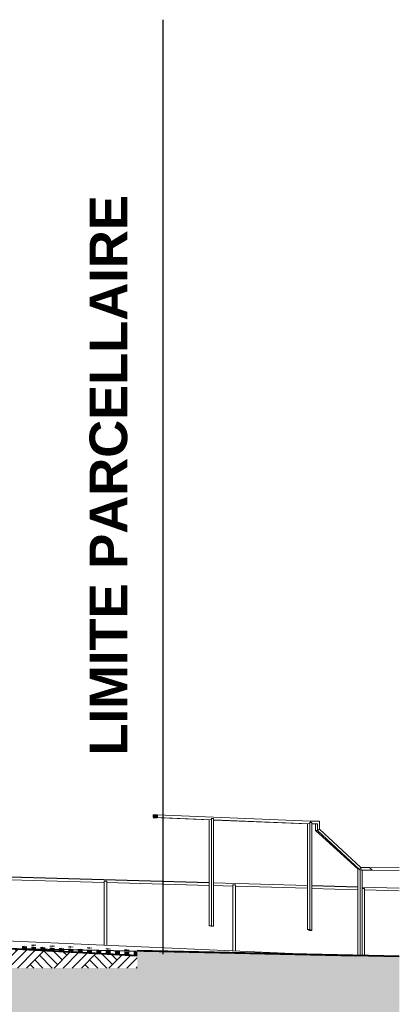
# Model space of a CAD drawing. Header units: millimetres. Extents: x -4481 to 79246, y -53000 to 18468.
# Tile 48 of 48: x 72183 to 79246, y -1675 to 16650. Entities that reach past the tile are written whole.
import ezdxf

# ---------------------------------------------------------------- set-up
doc = ezdxf.new("R2010")
doc.units = ezdxf.units.MM
doc.header["$MEASUREMENT"] = 0
doc.linetypes.add('Points', pattern=[1269.999981, 0, -1269.999981])
for name, color, linetype in [('2D - Dessin général', 7, 'Continuous'), ('2D - Texte pour 100ème', 7, 'Continuous'), ('Nouveau_0', 7, 'Continuous'), ('Nouveau_Equip - Escaliers et ascenseurs', 7, 'Continuous'), ('Nouveau_Terrain - modifié', 7, 'Continuous'), ('Terrain - original', 7, 'Continuous')]:
    doc.layers.add(name, color=color, linetype=linetype)
doc.styles.add('STYLE_GENERE_2', font='arial.ttf')
doc.linetypes.add('_TN', pattern='A,0,[2,PROJET COUPE BB_21.Shx,S=126.984127,R=0,X=0,Y=0],-16000,0', length=16000)
pattern_1 = [(45, (0, 0), (-254.5584, 254.5584), []), (45, (-84.85, 84.85), (-509.117, 509.117), []), (45, (-169.7, 169.7), (-509.117, 509.117), []), (135, (-254.56, 254.56), (84.85281, 84.85281), [360, -360])]

# ---------------------------------------------------------------- blocks, each defined once
blk = doc.blocks.new('Élément de coupe_16')
at = {"layer": 'Terrain - original', "linetype": 'Continuous', "lineweight": 13}
h = blk.add_hatch(dxfattribs=at)
h.set_pattern_fill('__TERRE_VÉGÉTALISÉE', style=0, pattern_type=2)
h.set_pattern_definition(pattern_1)
h.paths.add_polyline_path([(-566, 965), (-4481, 350), (-4481, -53000), (79246, -53000), (79246, -778), (74371, -674), (74371, -1000), (9245, -1000), (9245, 1401), (732, 1683), (524, 1468), (24, 1109)])
at = {"layer": 'Terrain - original', "color": 7, "linetype": 'Continuous', "lineweight": 40}
blk.add_line((74371, -674), (79246, -778), dxfattribs=at)
blk = doc.blocks.new('Élément de coupe_65')
at = {"layer": 'Nouveau_Terrain - modifié', "linetype": 'Continuous', "lineweight": 5}
h = blk.add_hatch(dxfattribs=at)
h.set_pattern_fill('__TERRE_VÉGÉTALISÉE', style=0, pattern_type=2)
h.set_pattern_definition(pattern_1)
h.paths.add_polyline_path([(74371, -1000), (74371, -767), (70553, -557), (60668, 0), (60668, -1000)])
at = {"layer": 'Nouveau_Terrain - modifié', "color": 251, "linetype": 'Continuous', "lineweight": 13}
blk.add_line((77678, -745), (66791, -268), dxfattribs=at)
at = {"layer": 'Nouveau_Terrain - modifié', "color": 7, "linetype": 'Continuous', "lineweight": 13}
for p, q in [((72227, -599), (72313, -604)), ((72227, -599), (72270, -602)), ((72227, -599), (72231, -600)), ((72227, -605), (72313, -610)), ((72227, -605), (72270, -608)), ((72227, -605), (72270, -607)), ((72227, -611), (72313, -616)), ((72227, -611), (72270, -614)), ((72227, -611), (72270, -613)), ((72227, -617), (72313, -622)), ((72227, -617), (72270, -620)), ((72227, -617), (72270, -619)), ((72227, -624), (72313, -628)), ((72227, -624), (72270, -627)), ((72227, -624), (72270, -625)), ((72227, -630), (72313, -634)), ((72227, -630), (72270, -633)), ((72227, -630), (72270, -631)), ((72227, -636), (72313, -640)), ((72227, -636), (72270, -639)), ((72227, -636), (72270, -637)), ((72227, -642), (72313, -646)), ((72227, -642), (72270, -645)), ((72227, -642), (72270, -643)), ((72227, -644), (72313, -649)), ((72227, -644), (72270, -647)), ((72227, -644), (72270, -646)), ((72227, -645), (72313, -650)), ((72227, -645), (72270, -648)), ((72227, -645), (72270, -647)), ((72227, -646), (72313, -651)), ((72227, -646), (72270, -649)), ((72227, -646), (72270, -648)), ((72227, -647), (72313, -652)), ((72227, -647), (72270, -650)), ((72227, -647), (72270, -650)), ((72227, -648), (72313, -653)), ((72227, -648), (72270, -651)), ((72227, -648), (72270, -651)), ((72231, -600), (72270, -593)), ((72400, -573), (72443, -566)), ((72400, -573), (72486, -577)), ((72400, -573), (72443, -584)), ((72400, -611), (72486, -616)), ((72400, -611), (72443, -614)), ((72400, -611), (72443, -613)), ((72400, -617), (72486, -622)), ((72400, -617), (72443, -620)), ((72400, -617), (72443, -619)), ((72400, -623), (72486, -628)), ((72400, -623), (72443, -626)), ((72400, -623), (72443, -625)), ((72400, -629), (72486, -634)), ((72400, -629), (72443, -632)), ((72400, -629), (72443, -631)), ((72400, -635), (72486, -640)), ((72400, -635), (72443, -638)), ((72400, -635), (72443, -637)), ((72400, -642), (72486, -646)), ((72400, -642), (72443, -645)), ((72400, -642), (72443, -643)), ((72400, -648), (72486, -652)), ((72400, -648), (72443, -651)), ((72400, -648), (72443, -649)), ((72400, -653), (72486, -658)), ((72400, -653), (72443, -656)), ((72400, -653), (72429, -655)), ((72400, -654), (72486, -659)), ((72400, -654), (72443, -657)), ((72400, -654), (72443, -656)), ((72400, -655), (72486, -660)), ((72400, -655), (72443, -658)), ((72400, -655), (72443, -657)), ((72400, -656), (72486, -661)), ((72400, -656), (72443, -659)), ((72400, -656), (72443, -659)), ((72400, -657), (72486, -662)), ((72400, -657), (72443, -660)), ((72400, -657), (72443, -660)), ((72400, -658), (72486, -663)), ((72400, -658), (72435, -660)), ((72400, -658), (72443, -661)), ((72429, -655), (72443, -655)), ((72573, -617), (72660, -622)), ((72573, -617), (72616, -620)), ((72573, -617), (72576, -617)), ((72573, -623), (72660, -628)), ((72573, -623), (72616, -626)), ((72573, -623), (72616, -625)), ((72573, -629), (72660, -634)), ((72573, -629), (72616, -632)), ((72573, -629), (72616, -631)), ((72573, -635), (72660, -640)), ((72573, -635), (72616, -638)), ((72573, -635), (72616, -637)), ((72573, -641), (72660, -646)), ((72573, -641), (72616, -644)), ((72573, -641), (72616, -643)), ((72573, -647), (72660, -652)), ((72573, -647), (72616, -650)), ((72573, -647), (72616, -649)), ((72573, -653), (72660, -658)), ((72573, -653), (72616, -656)), ((72573, -653), (72616, -655)), ((72573, -660), (72660, -664)), ((72573, -660), (72616, -663)), ((72573, -660), (72616, -661)), ((72573, -663), (72660, -668)), ((72573, -663), (72616, -666)), ((72573, -663), (72616, -665)), ((72573, -664), (72660, -669)), ((72573, -664), (72616, -667)), ((72573, -664), (72616, -666)), ((72573, -665), (72660, -670)), ((72573, -665), (72616, -668)), ((72573, -665), (72616, -667)), ((72573, -666), (72660, -671)), ((72573, -666), (72616, -669)), ((72573, -666), (72616, -669)), ((72573, -667), (72660, -672)), ((72573, -667), (72616, -670)), ((72573, -667), (72616, -670)), ((72576, -617), (72616, -611)), ((72746, -590), (72789, -584)), ((72746, -590), (72833, -595)), ((72746, -590), (72789, -602)), ((72746, -629), (72833, -634)), ((72746, -629), (72789, -632)), ((72746, -629), (72789, -631)), ((72746, -635), (72833, -640)), ((72746, -635), (72789, -638)), ((72746, -635), (72789, -637)), ((72746, -641), (72833, -646)), ((72746, -641), (72789, -644)), ((72746, -641), (72789, -643)), ((72746, -647), (72833, -652)), ((72746, -647), (72789, -650)), ((72746, -647), (72789, -649)), ((72746, -653), (72833, -658)), ((72746, -653), (72789, -656)), ((72746, -653), (72789, -655)), ((72746, -659), (72833, -664)), ((72746, -659), (72789, -662)), ((72746, -659), (72789, -661)), ((72746, -665), (72833, -670)), ((72746, -665), (72789, -668)), ((72746, -665), (72789, -667)), ((72746, -671), (72833, -676)), ((72746, -671), (72789, -674)), ((72746, -671), (72789, -673)), ((72746, -673), (72833, -678)), ((72746, -673), (72789, -676)), ((72746, -673), (72789, -675)), ((72746, -674), (72833, -679)), ((72746, -674), (72789, -677)), ((72746, -674), (72789, -676)), ((72746, -675), (72833, -680)), ((72746, -675), (72789, -678)), ((72746, -675), (72789, -678)), ((72746, -676), (72833, -681)), ((72746, -676), (72789, -679)), ((72746, -676), (72789, -679)), ((72746, -677), (72833, -682)), ((72746, -677), (72782, -680)), ((72746, -677), (72789, -680)), ((72919, -635), (73006, -640)), ((72919, -635), (72963, -638)), ((72919, -635), (72920, -635)), ((72919, -641), (73006, -646)), ((72919, -641), (72963, -644)), ((72919, -641), (72963, -643)), ((72919, -647), (73006, -652)), ((72919, -647), (72963, -650)), ((72919, -647), (72963, -649)), ((72919, -653), (73006, -658)), ((72919, -653), (72963, -656)), ((72919, -653), (72963, -655)), ((72919, -659), (73006, -664)), ((72919, -659), (72963, -662)), ((72919, -659), (72963, -661)), ((72919, -665), (73006, -670)), ((72919, -665), (72963, -668)), ((72919, -665), (72963, -667)), ((72919, -671), (73006, -676)), ((72919, -671), (72963, -674)), ((72919, -671), (72963, -673)), ((72919, -677), (73006, -682)), ((72919, -677), (72963, -680)), ((72919, -677), (72963, -679)), ((72919, -682), (73006, -687)), ((72919, -682), (72963, -685)), ((72919, -682), (72963, -684)), ((72919, -683), (73006, -688)), ((72919, -683), (72963, -686)), ((72919, -683), (72963, -685)), ((72919, -684), (73006, -689)), ((72919, -684), (72963, -687)), ((72919, -684), (72963, -687)), ((72919, -685), (73006, -690)), ((72919, -685), (72963, -688)), ((72919, -685), (72963, -688)), ((72919, -686), (73006, -691)), ((72919, -686), (72963, -689)), ((72919, -686), (72963, -689)), ((72920, -635), (72963, -629)), ((73093, -608), (73136, -601)), ((73093, -608), (73179, -612)), ((73093, -608), (73136, -619)), ((73093, -647), (73179, -652)), ((73093, -647), (73136, -650)), ((73093, -647), (73136, -649)), ((73093, -653), (73179, -658)), ((73093, -653), (73136, -656)), ((73093, -653), (73136, -655)), ((73093, -659), (73179, -664)), ((73093, -659), (73136, -662)), ((73093, -659), (73136, -661)), ((73093, -665), (73179, -670)), ((73093, -665), (73136, -668)), ((73093, -665), (73136, -667)), ((73093, -671), (73179, -676)), ((73093, -671), (73136, -674)), ((73093, -671), (73136, -673)), ((73093, -677), (73179, -682)), ((73093, -677), (73136, -680)), ((73093, -677), (73136, -679)), ((73093, -683), (73179, -688)), ((73093, -683), (73136, -686)), ((73093, -683), (73136, -685)), ((73093, -689), (73179, -694)), ((73093, -689), (73136, -692)), ((73093, -689), (73136, -691)), ((73093, -692), (73179, -697)), ((73093, -692), (73136, -695)), ((73093, -692), (73136, -694)), ((73093, -693), (73179, -698)), ((73093, -693), (73136, -696)), ((73093, -693), (73136, -696)), ((73093, -694), (73179, -699)), ((73093, -694), (73136, -697)), ((73093, -694), (73136, -697)), ((73093, -695), (73179, -700)), ((73093, -695), (73136, -698)), ((73093, -695), (73136, -698)), ((73093, -696), (73179, -701)), ((73093, -696), (73128, -699)), ((73093, -696), (73136, -699)), ((73266, -653), (73309, -646)), ((73266, -653), (73352, -657)), ((73266, -653), (73267, -653)), ((73266, -659), (73352, -664)), ((73266, -659), (73309, -662)), ((73266, -659), (73309, -661)), ((73266, -665), (73352, -670)), ((73266, -665), (73309, -668)), ((73266, -665), (73309, -667)), ((73266, -671), (73352, -676)), ((73266, -671), (73309, -674)), ((73266, -671), (73309, -673)), ((73266, -677), (73352, -682)), ((73266, -677), (73309, -680)), ((73266, -677), (73309, -679)), ((73266, -683), (73352, -688)), ((73266, -683), (73309, -686)), ((73266, -683), (73309, -685)), ((73266, -689), (73352, -694)), ((73266, -689), (73309, -692)), ((73266, -689), (73309, -691)), ((73266, -695), (73352, -700)), ((73266, -695), (73309, -698)), ((73266, -695), (73309, -697)), ((73266, -701), (73336, -705)), ((73266, -701), (73309, -704)), ((73266, -701), (73279, -702)), ((73266, -702), (73352, -707)), ((73266, -702), (73309, -705)), ((73266, -702), (73309, -704)), ((73266, -703), (73352, -708)), ((73266, -703), (73309, -706)), ((73266, -703), (73309, -706)), ((73266, -704), (73352, -709)), ((73266, -704), (73309, -707)), ((73266, -704), (73309, -707)), ((73266, -705), (73352, -710)), ((73266, -705), (73309, -708)), ((73266, -705), (73309, -708)), ((73267, -653), (73309, -656)), ((73279, -702), (73309, -703)), ((73336, -705), (73352, -706)), ((73439, -626), (73482, -619)), ((73439, -626), (73526, -630)), ((73439, -626), (73482, -637)), ((73439, -665), (73526, -670)), ((73439, -665), (73482, -668)), ((73439, -665), (73482, -667)), ((73439, -671), (73526, -676)), ((73439, -671), (73482, -674)), ((73439, -671), (73482, -673)), ((73439, -677), (73526, -682)), ((73439, -677), (73482, -680)), ((73439, -677), (73482, -679)), ((73439, -683), (73526, -688)), ((73439, -683), (73482, -686)), ((73439, -683), (73482, -685)), ((73439, -689), (73526, -694)), ((73439, -689), (73482, -692)), ((73439, -689), (73482, -691)), ((73439, -695), (73526, -700)), ((73439, -695), (73482, -698)), ((73439, -695), (73482, -697)), ((73439, -701), (73526, -706)), ((73439, -701), (73482, -704)), ((73439, -701), (73482, -703)), ((73439, -707), (73526, -712)), ((73439, -707), (73482, -710)), ((73439, -707), (73482, -709)), ((73439, -711), (73526, -716)), ((73439, -711), (73482, -714)), ((73439, -711), (73482, -713)), ((73439, -712), (73526, -717)), ((73439, -712), (73482, -715)), ((73439, -712), (73482, -715)), ((73439, -713), (73526, -718)), ((73439, -713), (73482, -716)), ((73439, -713), (73482, -716)), ((73439, -714), (73526, -719)), ((73439, -714), (73482, -717)), ((73439, -714), (73482, -717)), ((73439, -716), (73526, -720)), ((73439, -716), (73474, -718)), ((73439, -716), (73482, -718)), ((73612, -671), (73655, -664)), ((73612, -671), (73699, -675)), ((73612, -671), (73615, -671)), ((73612, -677), (73699, -682)), ((73612, -677), (73655, -680)), ((73612, -677), (73655, -679)), ((73612, -683), (73699, -688)), ((73612, -683), (73655, -686)), ((73612, -683), (73655, -685)), ((73612, -689), (73699, -694)), ((73612, -689), (73655, -692)), ((73612, -689), (73655, -691)), ((73612, -695), (73699, -700)), ((73612, -695), (73655, -698)), ((73612, -695), (73655, -697)), ((73612, -701), (73699, -706)), ((73612, -701), (73655, -704)), ((73612, -701), (73655, -703)), ((73612, -707), (73699, -712)), ((73612, -707), (73655, -710)), ((73612, -707), (73655, -709)), ((73612, -713), (73699, -718)), ((73612, -713), (73655, -716)), ((73612, -713), (73655, -715)), ((73612, -719), (73699, -724)), ((73612, -719), (73655, -722)), ((73612, -719), (73655, -721)), ((73612, -721), (73699, -726)), ((73612, -721), (73655, -724)), ((73612, -721), (73655, -724)), ((73612, -722), (73699, -727)), ((73612, -722), (73655, -725)), ((73612, -722), (73655, -725)), ((73612, -723), (73699, -728)), ((73612, -723), (73655, -726)), ((73612, -723), (73655, -726)), ((73612, -725), (73699, -729)), ((73612, -725), (73655, -727)), ((73612, -725), (73655, -727)), ((73615, -671), (73655, -674)), ((73785, -643), (73829, -636)), ((73785, -643), (73872, -648)), ((73785, -643), (73829, -654)), ((73785, -683), (73872, -688)), ((73785, -683), (73829, -686)), ((73785, -683), (73829, -685)), ((73785, -689), (73872, -694)), ((73785, -689), (73829, -692)), ((73785, -689), (73829, -691)), ((73785, -695), (73872, -700)), ((73785, -695), (73829, -698)), ((73785, -695), (73829, -697)), ((73785, -701), (73872, -706)), ((73785, -701), (73829, -704)), ((73785, -701), (73829, -703)), ((73785, -707), (73872, -712)), ((73785, -707), (73829, -710)), ((73785, -707), (73829, -709)), ((73785, -713), (73872, -718)), ((73785, -713), (73829, -716)), ((73785, -713), (73829, -715)), ((73785, -719), (73872, -724)), ((73785, -719), (73829, -722)), ((73785, -719), (73829, -721)), ((73785, -725), (73872, -730)), ((73785, -725), (73829, -728)), ((73785, -725), (73829, -727)), ((73785, -730), (73872, -735)), ((73785, -730), (73829, -733)), ((73785, -730), (73829, -733)), ((73785, -731), (73872, -736)), ((73785, -731), (73829, -734)), ((73785, -731), (73829, -734)), ((73785, -732), (73872, -737)), ((73785, -732), (73829, -735)), ((73785, -732), (73829, -735)), ((73959, -688), (74002, -681)), ((73959, -688), (74045, -693)), ((73959, -688), (73963, -689)), ((73959, -695), (74045, -700)), ((73959, -695), (74002, -698)), ((73959, -695), (74002, -697)), ((73959, -701), (74045, -706)), ((73959, -701), (74002, -704)), ((73959, -701), (74002, -703)), ((73959, -707), (74045, -712)), ((73959, -707), (74002, -710)), ((73959, -707), (74002, -709)), ((73959, -713), (74045, -718)), ((73959, -713), (74002, -716)), ((73959, -713), (74002, -715)), ((73959, -719), (74045, -724)), ((73959, -719), (74002, -722)), ((73959, -719), (74002, -721)), ((73959, -725), (74045, -730)), ((73959, -725), (74002, -728)), ((73959, -725), (74002, -727)), ((73959, -731), (74045, -736)), ((73959, -731), (74002, -734)), ((73959, -731), (74002, -733)), ((73963, -689), (74002, -692)), ((74132, -661), (74175, -654)), ((74132, -661), (74218, -665)), ((74132, -661), (74175, -672)), ((74132, -701), (74218, -706)), ((74132, -701), (74175, -704)), ((74132, -701), (74175, -703)), ((74132, -707), (74218, -712)), ((74132, -707), (74175, -710)), ((74132, -707), (74175, -709)), ((74132, -713), (74218, -718)), ((74132, -713), (74175, -716)), ((74132, -713), (74175, -715)), ((74132, -719), (74218, -724)), ((74132, -719), (74175, -722)), ((74132, -719), (74175, -721)), ((74132, -725), (74218, -730)), ((74132, -725), (74175, -728)), ((74132, -725), (74175, -727)), ((74132, -731), (74218, -736)), ((74132, -731), (74175, -734)), ((74132, -731), (74175, -733)), ((74305, -706), (74348, -699)), ((74305, -706), (74371, -709)), ((74305, -706), (74311, -707)), ((74305, -713), (74371, -716)), ((74305, -713), (74348, -716)), ((74305, -713), (74348, -715)), ((74305, -719), (74371, -722)), ((74305, -719), (74348, -722)), ((74305, -719), (74348, -721)), ((74305, -725), (74371, -729)), ((74305, -725), (74348, -728)), ((74305, -725), (74348, -727)), ((74305, -731), (74371, -735)), ((74305, -731), (74348, -734)), ((74305, -731), (74348, -733)), ((74311, -707), (74348, -710)), ((74489, -677), (74521, -671)), ((73785, -733), (73872, -738)), ((73785, -733), (73829, -736)), ((73785, -733), (73829, -736)), ((73785, -735), (73872, -739)), ((73785, -735), (73821, -737)), ((73785, -735), (73829, -737)), ((73959, -737), (74045, -742)), ((73959, -737), (74002, -740)), ((73959, -737), (74002, -739)), ((73959, -740), (74045, -745)), ((73959, -740), (74002, -743)), ((73959, -740), (74002, -743)), ((73959, -741), (74045, -746)), ((73959, -741), (74002, -744)), ((73959, -741), (74002, -744)), ((73959, -742), (74045, -747)), ((73959, -742), (74002, -745)), ((73959, -742), (74002, -745)), ((73959, -744), (74045, -748)), ((73959, -744), (74002, -746)), ((73959, -744), (74002, -746)), ((74132, -737), (74218, -742)), ((74132, -737), (74175, -740)), ((74132, -737), (74175, -739)), ((74132, -743), (74218, -748)), ((74132, -743), (74175, -746)), ((74132, -743), (74175, -745)), ((74132, -749), (74218, -754)), ((74132, -749), (74138, -750)), ((74132, -749), (74175, -751)), ((74132, -750), (74218, -755)), ((74132, -750), (74175, -753)), ((74132, -750), (74175, -753)), ((74132, -751), (74218, -756)), ((74132, -751), (74175, -754)), ((74132, -751), (74175, -754)), ((74132, -753), (74218, -757)), ((74132, -753), (74175, -755)), ((74132, -753), (74175, -755)), ((74132, -754), (74218, -758)), ((74132, -754), (74167, -756)), ((74132, -754), (74175, -756)), ((74138, -750), (74175, -752)), ((74305, -737), (74371, -741)), ((74305, -737), (74348, -740)), ((74305, -737), (74348, -739)), ((74305, -743), (74371, -747)), ((74305, -743), (74348, -746)), ((74305, -743), (74348, -745)), ((74305, -749), (74371, -753)), ((74305, -749), (74348, -752)), ((74305, -749), (74348, -751)), ((74305, -755), (74371, -759)), ((74305, -755), (74348, -758)), ((74305, -755), (74348, -757)), ((74305, -759), (74371, -763)), ((74305, -759), (74348, -762)), ((74305, -759), (74348, -762)), ((74305, -760), (74371, -764)), ((74305, -760), (74348, -763)), ((74305, -760), (74348, -763)), ((74305, -762), (74371, -765)), ((74305, -762), (74348, -764)), ((74305, -762), (74348, -764)), ((74305, -763), (74371, -766)), ((74305, -763), (74348, -765)), ((74305, -763), (74348, -765))]:
    blk.add_line(p, q, dxfattribs=at)
at = {"layer": 'Nouveau_Terrain - modifié', "color": 7, "linetype": 'Continuous', "lineweight": 40, "flags": 128}
blk.add_lwpolyline([(60668, 0), (70553, -557), (74371, -767)], dxfattribs=at)
blk = doc.blocks.new('Élément de coupe_102')
at = {"layer": 'Nouveau_0', "color": 255, "linetype": 'Points', "lineweight": 0, "flags": 128}
for points in [[(74371, -1000), (74371, -767), (74371, -674)], [(9245, -1000), (24232, -1000), (24722, -1000), (24922, -1000), (59978, -1000), (60168, -1000), (60178, -1000), (60668, -1000), (74371, -1000)]]:
    blk.add_lwpolyline(points, dxfattribs=at)
blk = doc.blocks.new('Élément de coupe_103')
at = {"layer": 'Nouveau_Equip - Escaliers et ascenseurs', "color": 251, "linetype": 'Continuous', "lineweight": 13}
for p, q in [((78557, 482), (78600, 481)), ((78600, -765), (78600, 481)), ((78600, -765), (78600, 455))]:
    blk.add_line(p, q, dxfattribs=at)
blk = doc.blocks.new('Élément de coupe_104')
at = {"layer": 'Nouveau_Equip - Escaliers et ascenseurs', "color": 251, "linetype": 'Continuous', "lineweight": 13}
for p, q in [((76151, 550), (76201, 549)), ((76151, -678), (76151, 550)), ((76201, -680), (76201, 549)), ((76201, -680), (76201, 523))]:
    blk.add_line(p, q, dxfattribs=at)
blk = doc.blocks.new('Élément de coupe_105')
at = {"layer": 'Nouveau_Equip - Escaliers et ascenseurs', "color": 251, "linetype": 'Continuous', "lineweight": 13}
for p, q in [((73753, 619), (73803, 618)), ((73753, -573), (73753, 619)), ((73803, -575), (73803, 618)), ((73803, -575), (73803, 592))]:
    blk.add_line(p, q, dxfattribs=at)
blk = doc.blocks.new('Élément de coupe_130')
at = {"layer": 'Nouveau_Equip - Escaliers et ascenseurs', "color": 7, "linetype": 'Continuous', "lineweight": 13}
for p, q in [((75707, -217), (75707, 1759)), ((75746, 1783), (75752, 1783)), ((75752, 1783), (75789, 1782)), ((75752, -217), (75752, 1783)), ((75789, -218), (75789, 1782)), ((75744, -218), (75707, -217)), ((75707, -217), (75752, -217)), ((75789, -218), (75744, -218)), ((75752, -217), (75789, -218))]:
    blk.add_line(p, q, dxfattribs=at)
blk = doc.blocks.new('Élément de coupe_132')
at = {"layer": 'Nouveau_Equip - Escaliers et ascenseurs', "color": 7, "linetype": 'Continuous', "lineweight": 13}
for p, q in [((77537, -283), (77537, 1685)), ((77576, 1709), (77582, 1709)), ((77582, 1709), (77618, 1709)), ((77582, -283), (77582, 1709)), ((77618, -299), (77618, 1709)), ((77574, -299), (77537, -283)), ((77537, -283), (77582, -283)), ((77618, -299), (77574, -299)), ((77582, -283), (77618, -299))]:
    blk.add_line(p, q, dxfattribs=at)
blk = doc.blocks.new('Élément de coupe_192')
at = {"layer": 'Nouveau_Equip - Escaliers et ascenseurs', "color": 251, "linetype": 'Continuous', "lineweight": 13}
for p, q in [((61759, 936), (60278, 978)), ((75707, 589), (60358, 1027)), ((75707, 588), (60358, 1026)), ((64158, 868), (61809, 935)), ((66557, 799), (64208, 866)), ((68955, 730), (66607, 798)), ((71354, 662), (69005, 729)), ((73753, 593), (71404, 660)), ((75707, 538), (73803, 592)), ((77537, 537), (75789, 586)), ((77537, 535), (75789, 585)), ((76151, 525), (75789, 535)), ((77537, 485), (76201, 523)), ((78475, 510), (77618, 534)), ((78475, 508), (77618, 533)), ((78475, 458), (77618, 483)), ((79246, 488), (78557, 507)), ((79246, 486), (78557, 506)), ((79246, 436), (78600, 455))]:
    blk.add_line(p, q, dxfattribs=at)
blk = doc.blocks.new('Élément de coupe_196')
at = {"layer": 'Nouveau_Equip - Escaliers et ascenseurs', "linetype": 'Continuous', "lineweight": 13}
blk.add_hatch(color=7, dxfattribs=at).paths.add_polyline_path([(74742, 1849), (74681, 1850), (74668, 1851), (74668, 1810), (74668, 1801), (74728, 1799), (74742, 1799), (74742, 1840)])
at = {"layer": 'Nouveau_Equip - Escaliers et ascenseurs', "color": 7, "linetype": 'Continuous', "lineweight": 13}
for p, q in [((74742, 1849), (77595, 1734)), ((74668, 1801), (75713, 1758)), ((74742, 1799), (75746, 1758)), ((75789, 1757), (77576, 1685)), ((75789, 1755), (77542, 1685)), ((77595, 1734), (77595, 1709))]:
    blk.add_line(p, q, dxfattribs=at)
at = {"layer": 'Nouveau_Equip - Escaliers et ascenseurs', "color": 7, "linetype": 'Continuous', "lineweight": 25, "flags": 128}
for points in [[(74668, 1851), (74668, 1810), (74668, 1801)], [(74668, 1851), (74681, 1850), (74742, 1849)], [(74742, 1849), (74742, 1840), (74742, 1799)], [(74668, 1801), (74728, 1799), (74742, 1799)]]:
    blk.add_lwpolyline(points, dxfattribs=at)
blk = doc.blocks.new('Élément de coupe_197')
at = {"layer": 'Nouveau_Equip - Escaliers et ascenseurs', "color": 7, "linetype": 'Continuous', "lineweight": 13}
for p, q in [((77723, 1560), (77689, 1560)), ((77689, 1560), (78479, 839)), ((77760, 1587), (77723, 1560)), ((77723, 1560), (78512, 826)), ((77760, 1587), (78533, 870)), ((78533, 870), (78526, 846))]:
    blk.add_line(p, q, dxfattribs=at)
blk = doc.blocks.new('Élément de coupe_200')
at = {"layer": 'Nouveau_Equip - Escaliers et ascenseurs', "color": 7, "linetype": 'Continuous', "lineweight": 13}
for p, q in [((77595, 1734), (77760, 1734)), ((77618, 1684), (77723, 1684)), ((77689, 1684), (77689, 1560)), ((77723, 1684), (77723, 1560)), ((77760, 1734), (77760, 1587))]:
    blk.add_line(p, q, dxfattribs=at)
blk = doc.blocks.new('Élément de coupe_207')
at = {"layer": 'Nouveau_Equip - Escaliers et ascenseurs', "color": 7, "linetype": 'Continuous', "lineweight": 13}
for p, q in [((78475, -762), (78475, 842)), ((78514, 846), (78520, 846)), ((78520, 846), (78540, 846)), ((78520, -763), (78520, 846)), ((78557, -764), (78557, 821))]:
    blk.add_line(p, q, dxfattribs=at)
blk = doc.blocks.new('Élément de coupe_208')
at = {"layer": 'Nouveau_Equip - Escaliers et ascenseurs', "color": 7, "linetype": 'Continuous', "lineweight": 13}
for p, q in [((78689, 873), (78692, 873)), ((78692, 873), (78742, 822)), ((78692, 873), (79246, 864)), ((78742, 822), (79246, 814)), ((78742, 822), (79246, 814))]:
    blk.add_line(p, q, dxfattribs=at)
blk = doc.blocks.new('Élément de coupe_209')
at = {"layer": 'Nouveau_Equip - Escaliers et ascenseurs', "color": 7, "linetype": 'Continuous', "lineweight": 13}
for p, q in [((78533, 870), (78692, 871)), ((78533, 871), (78689, 871)), ((78537, 821), (78742, 821)), ((78689, 871), (78689, 873)), ((78689, 871), (78692, 871)), ((78692, 871), (78692, 873)), ((78742, 821), (78738, 821)), ((78742, 821), (78742, 822))]:
    blk.add_line(p, q, dxfattribs=at)

msp = doc.modelspace()

# ---------------------------------------------------------------- linework, layer by layer
at = {"layer": '2D - Dessin général', "color": 1, "linetype": 'Continuous', "lineweight": 25}
msp.add_line((74846.141, 16649.672), (74846.141, -744.329), dxfattribs=at)
at = {"layer": 'Terrain - original', "color": 1, "linetype": '_TN', "lineweight": 25}
for p, q in [((72707.099, -657.422), (71775.793, -633.747)), ((73086.838, -663.839), (72707.099, -657.422)), ((78435.212, -778.352), (73086.838, -663.839))]:
    msp.add_line(p, q, dxfattribs=at)

# ---------------------------------------------------------------- block references
at = {"layer": 'Nouveau_0', "lineweight": 0}
msp.add_blockref('Élément de coupe_102', (0, 0), dxfattribs=at)
at = {"layer": 'Nouveau_Equip - Escaliers et ascenseurs', "lineweight": 0}
for name in ['Élément de coupe_196', 'Élément de coupe_130', 'Élément de coupe_132', 'Élément de coupe_200', 'Élément de coupe_197', 'Élément de coupe_192', 'Élément de coupe_207', 'Élément de coupe_209', 'Élément de coupe_208', 'Élément de coupe_105', 'Élément de coupe_104', 'Élément de coupe_103']:
    msp.add_blockref(name, (0, 0), dxfattribs=at)
at = {"layer": 'Nouveau_Terrain - modifié', "lineweight": 0}
msp.add_blockref('Élément de coupe_65', (0, 0), dxfattribs=at)
at = {"layer": 'Terrain - original', "lineweight": 0}
msp.add_blockref('Élément de coupe_16', (0, 0), dxfattribs=at)

# ---------------------------------------------------------------- texts
at = {"layer": '2D - Texte pour 100ème', "color": 1, "linetype": 'Continuous', "lineweight": 25, "insert": (73483.266, 8170.412), "char_height": 700, "attachment_point": 2, "rotation": 90, "style": 'STYLE_GENERE_2'}
msp.add_mtext('{\\A1;\\fArial|b1|i0|c0|p0;LIMITE PARCELLAIRE}', dxfattribs=at)

doc.saveas('drawing.dxf')
